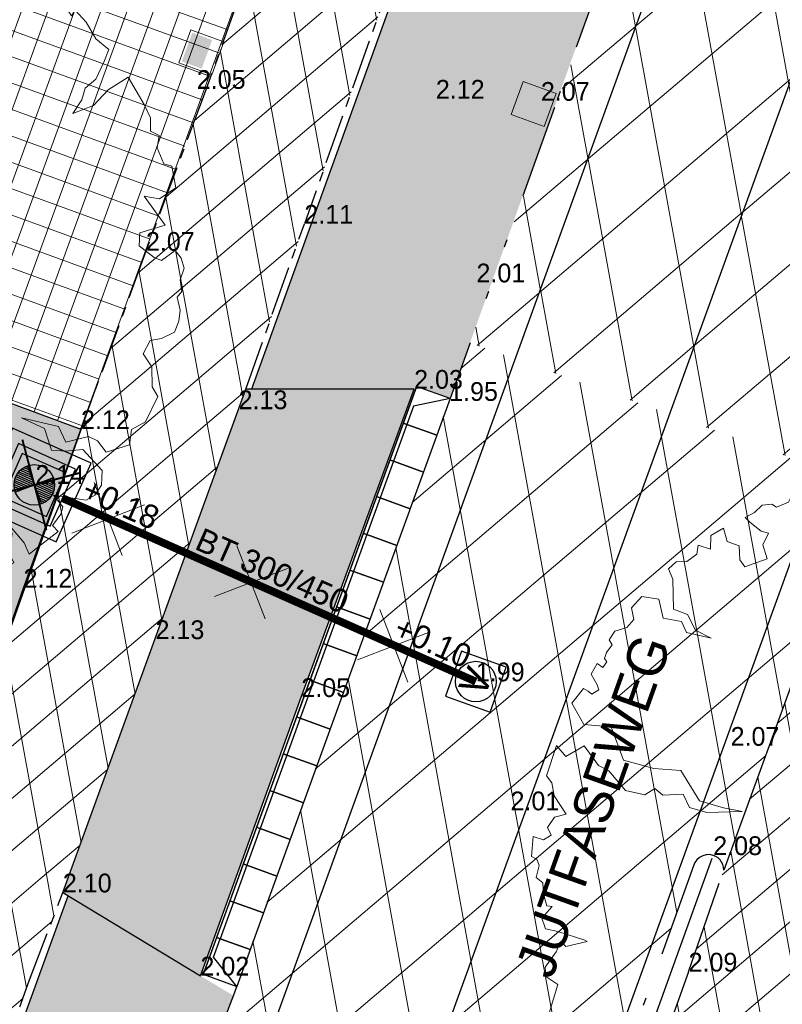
# Model space of a CAD drawing. Header units: metres. Extents: x 136326 to 137932, y 453212 to 454725.
# Tile 15 of 92: x 136444 to 136454, y 453488 to 453500. Entities that reach past the tile are written whole.
import ezdxf
from ezdxf.enums import TextEntityAlignment as Align

# ---------------------------------------------------------------- set-up
doc = ezdxf.new("R2010")
doc.units = ezdxf.units.M
for name, pattern in [('CENTERX2', [101.60000000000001, 63.5, -12.7, 12.7, -12.7]), ('DIVIDE__G5', [3.75, 1.5, -0.75, 0, -0.75, 0, -0.75]), ('PHANTOM__G5', [5.25, 1.5, -0.75, 0.75, -0.75, 0.75, -0.75])]:
    doc.linetypes.add(name, pattern=pattern)
doc.layers.add('-DR-alg-hulplijnen', color=210, linetype='Continuous', plot=False)
doc.layers.add('-DR-alg-hulplijnen hartlijn asfalt nieuwe fietsstraat', color=7, linetype='Continuous', true_color=0xad72b6, plot=False)
doc.layers.add('-DR-alg-hulplijnen kantverharding asfalt nieuwe fietsstraat', color=7, linetype='Continuous', true_color=0xff9429, plot=False)
for name, color, linetype in [('-DR-alg-txt-straatnaam', 2, 'Continuous'), ('-DR-bs-txt-hoogtemaat', 253, 'Continuous'), ('-DR-nw-rio-putblock-deksel', 1, 'Continuous'), ('-DR-nw-rio-putblock-schacht', 2, 'Continuous'), ('-DR-v-rio-inspectieput', 4, 'Continuous'), ('-DR-v-rio-inspectieput symbool', 10, 'Continuous'), ('-DR-v-rio-putafdekking', 1, 'Continuous'), ('-DR-v-rio-txt @ 0.2', 2, 'Continuous'), ('-DR-v-vh-band 10x20 gazonband', 5, 'CENTERX2'), ('-DR-v-vh-band 18-20x25', 5, 'DIVIDE__G5'), ('-DR-v-vh-band achterkant band', 1, 'Continuous'), ('-DR-v-vh-band inritband 450x150x500mm', 2, 'Continuous'), ('-DR-v-vh-band RWS', 5, 'PHANTOM__G5'), ('-DR-v-vh-kantverharding asfalt fietspad', 2, 'Continuous'), ('-DR-v-vh-kantverharding asfalt rijbaan', 4, 'Continuous'), ('-DR-v-vh-scheiding verhardingen', 1, 'Continuous')]:
    doc.layers.add(name, color=color, linetype=linetype)
for name, color, linetype, lineweight in [('-DR-bs-boom', 253, 'Continuous', 13), ('-DR-v-maaien en frezen terrein', 82, 'Continuous', 9), ('-DR-v-rio-hoofdriolering', 10, 'Continuous', 20), ('-DR-v-rio-HWA hoofdriolering Ø300 BT', 250, 'Continuous', 20), ('-DR-v-vh-arc-asfalt opbreken', 252, 'Continuous', 9), ('-DR-v-vh-arc-asfalt opbreken middengeleiders', 252, 'Continuous', 9), ('-DR-v-vh-arc-dubbelklinkers', 254, 'Continuous', 9), ('-DR-v-vh-arc-tegels', 252, 'Continuous', 9)]:
    doc.layers.add(name, color=color, linetype=linetype, lineweight=lineweight)
doc.layers.add('-DR-v-vh-arc-asfalt fietspad', color=7, linetype='Continuous', lineweight=9, true_color=0xdfbfc7)
doc.layers.add('B-ME-IE-MEUBILAIR_TROTTOIRKOLK-S', color=1, linetype='Continuous', lineweight=0, true_color=0xff0000)
doc.styles.add('Drong', font='txt', dxfattribs={"height": 1.8})
pattern_1 = [(220.3356253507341, (136419.7180158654, 453326.2367068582), (0.5825374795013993, -0.6860394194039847), []), (280.3356253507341, (136419.7180158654, 453326.2367068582), (0.8853963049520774, 0.1614725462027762), [])]
pattern_2 = [(220.3356253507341, (0, 0), (0.3301045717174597, -0.3887556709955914), []), (280.3356253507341, (0, 0), (0.5017245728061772, 0.0915011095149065), [])]

# ---------------------------------------------------------------- blocks, each defined once
blk = doc.blocks.new('*U26')
for points in [[(2.728844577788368, 7.520199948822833), (2.297651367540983, 7.676666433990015), (2.127098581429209, 7.206653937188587), (2.558291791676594, 7.050187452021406)], [(2.728844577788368, 7.520199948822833), (2.259376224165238, 7.424604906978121), (2.174099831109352, 7.189598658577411)], [(2.558291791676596, 7.050187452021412), (2.127098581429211, 7.206653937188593), (1.956545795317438, 6.736641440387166), (2.387739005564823, 6.580174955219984)], [(2.174099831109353, 7.189598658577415), (2.00354704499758, 6.719586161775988)], [(2.387739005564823, 6.580174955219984), (1.956545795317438, 6.736641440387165), (1.785993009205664, 6.266628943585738), (2.217186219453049, 6.110162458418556)], [(2.003547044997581, 6.719586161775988), (1.832994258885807, 6.249573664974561)], [(2.217186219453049, 6.110162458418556), (1.785993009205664, 6.266628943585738), (1.615440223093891, 5.796616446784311), (2.046633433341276, 5.64014996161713)], [(1.832994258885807, 6.249573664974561), (1.662441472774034, 5.779561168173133)], [(2.046633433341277, 5.640149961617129), (1.615440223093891, 5.79661644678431), (1.444887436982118, 5.326603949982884), (1.876080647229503, 5.170137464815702)], [(1.662441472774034, 5.779561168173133), (1.49188868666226, 5.309548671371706)], [(1.876080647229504, 5.170137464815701), (1.444887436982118, 5.326603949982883), (1.274334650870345, 4.856591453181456), (1.70552786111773, 4.700124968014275)], [(1.491888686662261, 5.309548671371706), (1.321335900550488, 4.839536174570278)], [(1.70552786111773, 4.700124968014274), (1.274334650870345, 4.856591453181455), (1.103781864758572, 4.386578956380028), (1.534975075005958, 4.230112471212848)], [(1.321335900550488, 4.839536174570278), (1.150783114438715, 4.369523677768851)], [(1.534975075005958, 4.230112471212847), (1.103781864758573, 4.386578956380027), (0.9332290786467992, 3.916566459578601), (1.364422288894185, 3.760099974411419)], [(1.150783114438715, 4.369523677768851), (0.9802303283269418, 3.899511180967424)], [(1.364422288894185, 3.760099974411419), (0.9332290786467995, 3.9165664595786), (0.7626762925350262, 3.446553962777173), (1.193869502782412, 3.290087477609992)], [(0.9802303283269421, 3.899511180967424), (0.8096775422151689, 3.429498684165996)], [(1.193869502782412, 3.290087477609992), (0.7626762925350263, 3.446553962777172), (0.592123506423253, 2.976541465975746), (1.023316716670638, 2.820074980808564)], [(0.809677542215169, 3.429498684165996), (0.6391247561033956, 2.959486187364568)], [(1.023316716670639, 2.820074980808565), (0.5921235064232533, 2.976541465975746), (0.42157072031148, 2.506528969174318), (0.8527639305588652, 2.350062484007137)], [(0.6391247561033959, 2.959486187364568), (0.4685719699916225, 2.489473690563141)], [(0.8527639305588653, 2.350062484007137), (0.4215707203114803, 2.506528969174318), (0.251017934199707, 2.03651647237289), (0.6822111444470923, 1.880049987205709)], [(0.4685719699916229, 2.489473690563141), (0.2980191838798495, 2.019461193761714)], [(0.6822111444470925, 1.88004998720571), (0.2510179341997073, 2.03651647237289), (0.08046514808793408, 1.566503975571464), (0.5116583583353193, 1.410037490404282)], [(0.2980191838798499, 2.019461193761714), (0.1274663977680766, 1.549448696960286)], [(0.5116583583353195, 1.410037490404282), (0.08046514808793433, 1.566503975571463), (-0.09008763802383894, 1.096491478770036), (0.3411055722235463, 0.9400249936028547)], [(0.1274663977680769, 1.549448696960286), (-0.04308638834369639, 1.079436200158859)], [(0.3411055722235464, 0.9400249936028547), (-0.09008763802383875, 1.096491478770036), (-0.260640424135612, 0.6264789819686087), (0.1705527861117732, 0.4700124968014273)], [(-0.04308638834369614, 1.079436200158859), (-0.2136391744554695, 0.6094237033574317)], [(0.1705527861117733, 0.4700124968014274), (-0.260640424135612, 0.6264789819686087), (-0.4311932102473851, 0.1564664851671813), (1.455655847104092e-16, 1.277014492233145e-17)], [(0, 1.83697019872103e-16), (-0.298915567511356, 0.3744174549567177), (-0.2136391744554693, 0.6094237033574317)]]:
    blk.add_lwpolyline(points)
blk = doc.blocks.new('trottoirkolk')
blk.add_hatch(color=256).paths.add_polyline_path([(0.02999999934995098, 0.1499999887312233), (0.02999999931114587, 0.4199999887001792), (0.419999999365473, 0.4199999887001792), (0.4199999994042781, 0.1499999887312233)])
blk.add_lwpolyline([(-6.42288000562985e-10, -1.134638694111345e-08), (-6.810931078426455e-10, 0.4499999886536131), (0.449999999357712, 0.4499999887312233), (0.4499999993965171, -1.134638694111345e-08)], close=True)
blk = doc.blocks.new('*U133')
for points in [[(3.969409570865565, 1.82269437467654), (3.547124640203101, 0.9162312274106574)], [(3.305035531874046, 1.580605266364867), (4.211498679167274, 1.158320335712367)], [(2.090276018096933, 1.137962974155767), (1.667991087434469, 0.2314998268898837)], [(1.425901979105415, 0.8958738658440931), (2.332365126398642, 0.4735889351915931)], [(0.2111424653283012, 0.4532315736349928), (-0.2111424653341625, -0.4532315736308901)], [(-0.4532315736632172, 0.2111424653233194), (0.4532315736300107, -0.2111424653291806)]]:
    blk.add_lwpolyline(points)
blk = doc.blocks.new('*U134')
at = {"style": 'Drong'}
blk.add_attdef('BOBL', text='', height=1.499999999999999, rotation=336.0799034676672, dxfattribs=at).set_placement((-12.01602119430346, 5.329810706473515), align=Align.BOTTOM_LEFT)
blk.add_attdef('MATERIAAL', text='', height=1.499999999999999, rotation=336.0799034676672, dxfattribs=at).set_placement((0, 0), align=Align.BOTTOM_CENTER)
blk.add_attdef('BOBR', text='', height=1.499999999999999, rotation=336.0799034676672, dxfattribs=at).set_placement((12.60009104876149, -5.588879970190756), align=Align.BOTTOM_RIGHT)
blk = doc.blocks.new('*U137')
at = {"layer": '-DR-nw-rio-putblock-deksel', "color": 0, "ltscale": 0.5}
for p, q in [((-0.2263941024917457, 0.1280551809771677), (-0.01293159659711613, 0.03287149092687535)), ((-0.2130247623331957, 0.1491989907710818), (-0.02545957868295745, 0.06556300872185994)), ((-0.1973714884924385, 0.1693243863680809), (-0.03798756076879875, 0.09825452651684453)), ((-0.1792603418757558, 0.1883538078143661), (-0.05051554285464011, 0.1309460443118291)), ((-0.1584077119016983, 0.2061607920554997), (-0.06304352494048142, 0.1636375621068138)), ((-0.1343590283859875, 0.222542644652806), (-0.07557150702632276, 0.1963290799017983)), ((-0.1063581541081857, 0.2371622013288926), (-0.088099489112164, 0.2290205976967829)), ((-0.09329568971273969, 0.2425799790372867), (0.09271210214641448, -0.242803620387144)), ((-0.2600808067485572, 0.007549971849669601), (-0.1307660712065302, -0.05011192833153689)), ((-0.2579824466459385, 0.0337195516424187), (-0.09807455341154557, -0.03758394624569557)), ((-0.2534301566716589, 0.05879491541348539), (-0.06538303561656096, -0.02505596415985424)), ((-0.2465962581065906, 0.08285290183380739), (-0.03269151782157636, -0.01252798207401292)), ((0.2424000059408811, 0.09289207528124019), (-0.2429835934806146, -0.0931157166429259)), ((-0.2375744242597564, 0.1059352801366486), (-0.000403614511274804, 0.0001799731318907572)), ((0, 0), (0.2371708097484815, -0.1057553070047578)), ((0.0326915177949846, 0.01252798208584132), (0.2461540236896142, -0.08265570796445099)), ((0.06538303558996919, 0.02505596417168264), (0.2529482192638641, -0.05858001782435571)), ((0.09807455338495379, 0.03758394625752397), (0.2574584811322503, -0.03348591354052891)), ((0.1307660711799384, 0.05011192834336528), (0.259510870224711, -0.007295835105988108)), ((0.163457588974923, 0.06263991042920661), (0.2588217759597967, 0.02011668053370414)), ((0.1961491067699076, 0.07516789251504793), (0.2549366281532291, 0.04895432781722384)), ((0.2288406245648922, 0.08769587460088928), (0.2470992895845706, 0.07955427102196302)), ((-0.2594439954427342, -0.01983923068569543), (-0.1634575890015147, -0.06263991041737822)), ((-0.2556213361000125, -0.04864901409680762), (-0.1961491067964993, -0.07516789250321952)), ((-0.2478639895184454, -0.07921328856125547), (-0.2288406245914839, -0.08769587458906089)), ((0.01212436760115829, -0.03251154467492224), (0.2260291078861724, -0.1278924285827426)), ((0.02465234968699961, -0.06520306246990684), (0.2126994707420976, -0.1490539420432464)), ((0.03718033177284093, -0.09789458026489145), (0.1970882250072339, -0.1691980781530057)), ((0.04970831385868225, -0.130586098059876), (0.1790230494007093, -0.1882479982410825)), ((0.06223629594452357, -0.1632776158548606), (0.1582227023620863, -0.206078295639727)), ((0.0747642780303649, -0.1959691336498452), (0.1342365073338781, -0.2224880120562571)), ((0.08729226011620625, -0.2286606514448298), (0.1063156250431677, -0.2371432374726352))]:
    blk.add_line(p, q, dxfattribs=at)
at = {"layer": '-DR-nw-rio-putblock-deksel', "color": 0}
blk.add_lwpolyline([(-0.4027882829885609, -0.1547628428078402), (0.1545602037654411, -0.4026794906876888), (0.4024768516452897, 0.1546689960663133), (-0.1548716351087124, 0.4025856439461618)], close=True, dxfattribs=at)
at = {"layer": '-DR-nw-rio-putblock-deksel', "color": 0, "ltscale": 0.5}
blk.add_circle((-0.0002917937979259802, -0.000111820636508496), 0.2599019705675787, dxfattribs=at)
at = {"layer": '-DR-nw-rio-putblock-schacht', "color": 0}
for points in [[(-0.7261558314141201, -0.2787430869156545), (0.2787430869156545, -0.72615583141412), (0.72615583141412, 0.2787430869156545), (-0.2787430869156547, 0.7261558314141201)], [(-0.528113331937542, -0.2027222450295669), (0.2027222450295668, -0.5281133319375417), (0.5281133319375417, 0.202722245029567), (-0.2027222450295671, 0.5281133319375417)]]:
    blk.add_lwpolyline(points, close=True, dxfattribs=at)
blk = doc.blocks.new('*U136')
at = {"const_width": 0.025}
for points in [[(0.3107491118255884, 0.5132591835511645), (-0.3107491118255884, -0.5132591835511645)], [(-0.5132591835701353, 0.3107491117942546), (0.5132591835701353, -0.3107491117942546)]]:
    blk.add_lwpolyline(points, dxfattribs=at)
blk = doc.blocks.new('Boom bestaand 1')
blk.add_lwpolyline([(-0.06117739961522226, 0.3922887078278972), (-0.07359350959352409, 0.4116751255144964), (-0.08696696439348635, 0.4224718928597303), (-0.09262495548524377, 0.4414945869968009), (-0.1106275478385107, 0.4615454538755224), (-0.1241971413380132, 0.4751490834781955), (-0.1453325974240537, 0.4640004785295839), (-0.1728176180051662, 0.4610569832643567), (-0.1945372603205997, 0.4533219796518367), (-0.1891622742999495, 0.4455616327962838), (-0.2017040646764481, 0.4431737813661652), (-0.2067805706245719, 0.4443676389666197), (-0.2172318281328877, 0.4470540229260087), (-0.223502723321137, 0.4395920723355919), (-0.2169333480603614, 0.4339209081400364), (-0.2270861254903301, 0.4339209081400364), (-0.2330585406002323, 0.4330255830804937), (-0.2498892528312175, 0.4257264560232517), (-0.242749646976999, 0.416712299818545), (-0.2476345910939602, 0.4092003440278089), (-0.2589076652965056, 0.4043176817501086), (-0.2543983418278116, 0.3953035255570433), (-0.2532710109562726, 0.3814065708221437), (-0.2457557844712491, 0.3746459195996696), (-0.2660470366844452, 0.3787774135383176), (-0.2728107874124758, 0.3821577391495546), (-0.2716834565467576, 0.3934255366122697), (-0.2848353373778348, 0.3874160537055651), (-0.2964840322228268, 0.3881672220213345), (-0.2987384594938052, 0.3953035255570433), (-0.3145206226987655, 0.3821577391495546), (-0.3028719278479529, 0.3735190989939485), (-0.3141447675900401, 0.3720167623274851), (-0.3231631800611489, 0.3686364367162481), (-0.3276722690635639, 0.3731435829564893), (-0.3404482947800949, 0.3607491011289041), (-0.3359389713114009, 0.3464764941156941), (-0.3526397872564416, 0.353711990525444), (-0.3702979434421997, 0.3325317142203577), (-0.3491079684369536, 0.3290017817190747), (-0.3568775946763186, 0.3155875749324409), (-0.37100416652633, 0.3198237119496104), (-0.3837182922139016, 0.3191176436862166), (-0.3801864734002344, 0.2951135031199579), (-0.3780675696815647, 0.2944074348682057), (-0.3886625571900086, 0.2873474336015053), (-0.4013764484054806, 0.2901714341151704), (-0.4056142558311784, 0.2802872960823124), (-0.3837182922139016, 0.2704032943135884), (-0.3589967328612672, 0.2591071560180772), (-0.3250928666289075, 0.2534590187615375), (-0.327212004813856, 0.2336908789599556), (-0.3180296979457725, 0.228042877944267), (-0.3010777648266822, 0.2188648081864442), (-0.2820069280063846, 0.2223948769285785), (-0.2608169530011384, 0.2153347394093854), (-0.2523411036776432, 0.2012146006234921), (-0.2699992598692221, 0.2040386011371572), (-0.2834196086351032, 0.2118046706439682), (-0.2947208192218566, 0.2047446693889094), (-0.3321562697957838, 0.1849765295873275), (-0.3413385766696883, 0.2202768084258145), (-0.350520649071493, 0.2287488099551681), (-0.3724168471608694, 0.2146288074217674), (-0.3879560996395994, 0.2358089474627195), (-0.4042018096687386, 0.2414569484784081), (-0.4225661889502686, 0.2414569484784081), (-0.4315337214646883, 0.2467254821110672), (-0.4415591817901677, 0.229188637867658), (-0.4324549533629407, 0.2223948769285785), (-0.435986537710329, 0.2110987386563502), (-0.4423434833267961, 0.2082747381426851), (-0.4530205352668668, 0.2066837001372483), (-0.4612717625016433, 0.1920817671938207), (-0.457176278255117, 0.18003446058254), (-0.4670650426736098, 0.170150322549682), (-0.472715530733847, 0.1652082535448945), (-0.4472877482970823, 0.1440281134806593), (-0.4564700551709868, 0.1355561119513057), (-0.4705966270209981, 0.1320260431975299), (-0.4840167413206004, 0.1397921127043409), (-0.4882547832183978, 0.1171998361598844), (-0.4847231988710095, 0.1157878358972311), (-0.4748346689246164, 0.1136699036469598), (-0.4769535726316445, 0.1009617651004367), (-0.4713028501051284, 0.09460769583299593), (-0.4748346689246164, 0.0748395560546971), (-0.4931990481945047, 0.06071941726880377), (-0.4854294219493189, 0.04730521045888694), (-0.4875485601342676, 0.04024520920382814), (-0.5016751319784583, 0.03036107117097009), (-0.4974370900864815, 0.00494493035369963), (-0.4896674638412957, 0.002120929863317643), (-0.4832352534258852, -0.006023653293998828), (-0.4832352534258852, -0.0211265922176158), (-0.4885680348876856, -0.02468023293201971), (-0.4921233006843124, -0.03534115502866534), (-0.4876793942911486, -0.04689045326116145), (-0.4867905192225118, -0.05932826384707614), (-0.4796799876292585, -0.05666299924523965), (-0.4645700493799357, -0.04866734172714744), (-0.459237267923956, -0.04156006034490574), (-0.449460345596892, -0.05310935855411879), (-0.4325726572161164, -0.05488624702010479), (-0.4341562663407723, -0.082442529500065), (-0.4438616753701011, -0.08442230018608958), (-0.4591129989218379, -0.0788789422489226), (-0.4694125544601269, -0.08976781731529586), (-0.4852582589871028, -0.08739209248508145), (-0.4834755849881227, -0.1044182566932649), (-0.4690165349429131, -0.1107536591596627), (-0.4787219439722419, -0.1222364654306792), (-0.4698088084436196, -0.1279778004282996), (-0.4666397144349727, -0.1420344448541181), (-0.471197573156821, -0.1534835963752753), (-0.4672833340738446, -0.1649416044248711), (-0.4544219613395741, -0.1649416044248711), (-0.4219893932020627, -0.1780763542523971), (-0.409966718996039, -0.1657799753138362), (-0.389277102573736, -0.1643826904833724), (-0.3736199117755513, -0.1512478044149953), (-0.3909544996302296, -0.175281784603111), (-0.4052137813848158, -0.175281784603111), (-0.4169567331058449, -0.1934470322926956), (-0.4393239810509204, -0.1892550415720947), (-0.4502279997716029, -0.2060228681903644), (-0.4429587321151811, -0.2225112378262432), (-0.4293484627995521, -0.2253992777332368), (-0.4239762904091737, -0.2366267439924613), (-0.4254414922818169, -0.2510271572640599), (-0.418848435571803, -0.2612782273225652), (-0.4122553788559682, -0.2603019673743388), (-0.4066391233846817, -0.2695767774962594), (-0.4012669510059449, -0.2747023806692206), (-0.3966274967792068, -0.2734819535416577), (-0.3924762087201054, -0.2805602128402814), (-0.3993135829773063, -0.2847094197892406), (-0.3905228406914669, -0.2961809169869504), (-0.3763599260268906, -0.2947164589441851), (-0.3702552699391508, -0.2952046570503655), (-0.3690343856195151, -0.3047234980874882), (-0.3739181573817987, -0.307164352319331), (-0.3790460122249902, -0.3110695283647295), (-0.3685879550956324, -0.3301182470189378), (-0.3402060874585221, -0.3273904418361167), (-0.3249566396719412, -0.2991245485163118), (-0.2839884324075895, -0.301203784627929), (-0.2610645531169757, -0.2728350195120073), (-0.2463278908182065, -0.2450116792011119), (-0.2053925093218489, -0.2390105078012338), (-0.1868351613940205, -0.2166427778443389), (-0.1742816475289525, -0.1980938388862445), (-0.189564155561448, -0.2362827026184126), (-0.2026635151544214, -0.2526493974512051), (-0.2201291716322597, -0.2531949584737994), (-0.2283163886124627, -0.2755626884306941), (-0.2392323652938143, -0.2810182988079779), (-0.2370492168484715, -0.2946571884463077), (-0.2506941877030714, -0.313205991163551), (-0.2790760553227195, -0.3219349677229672), (-0.2898422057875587, -0.3303738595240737), (-0.3172829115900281, -0.3367933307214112), (-0.3145534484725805, -0.3612149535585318), (-0.3303818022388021, -0.3661248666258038), (-0.3025457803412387, -0.3906749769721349), (-0.2927212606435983, -0.3884927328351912), (-0.2779845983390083, -0.3917659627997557), (-0.2528775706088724, -0.3874016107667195), (-0.2548309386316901, -0.4015582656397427), (-0.2470641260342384, -0.4137096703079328), (-0.2372707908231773, -0.4130346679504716), (-0.235920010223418, -0.4234984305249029), (-0.2440246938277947, -0.4329495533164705), (-0.2234253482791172, -0.4440884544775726), (-0.2183598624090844, -0.4397003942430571), (-0.2102551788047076, -0.4400378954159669), (-0.1991112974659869, -0.448814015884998), (-0.1899934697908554, -0.4440884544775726), (-0.1778364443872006, -0.4484763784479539), (-0.1639910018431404, -0.4505016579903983), (-0.1606139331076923, -0.4451010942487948), (-0.1548731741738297, -0.4572524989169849), (-0.1555486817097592, -0.4613030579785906), (-0.1400145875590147, -0.4626531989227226), (-0.1312346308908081, -0.4505016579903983), (-0.1096221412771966, -0.4258612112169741), (-0.1072582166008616, -0.4238359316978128), (-0.1116481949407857, -0.448814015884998), (-0.1194152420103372, -0.4525269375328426), (-0.1102974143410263, -0.4619780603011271), (-0.09917651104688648, -0.4806846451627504), (-0.0889794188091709, -0.4840821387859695), (-0.07470325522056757, -0.4752485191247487), (-0.04819058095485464, -0.4976722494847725), (-0.02779592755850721, -0.489518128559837), (-0.01080061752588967, -0.4915566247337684), (0.01571205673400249, -0.4976722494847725), (0.02862852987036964, -0.4827231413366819), (0.05582116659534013, -0.4820436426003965), (0.071993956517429, -0.4570290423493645), (0.06901628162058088, -0.4348673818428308), (0.07565379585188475, -0.4119102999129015), (0.07964846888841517, -0.3923569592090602), (0.09273351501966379, -0.4155685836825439), (0.1039107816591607, -0.4277820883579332), (0.107454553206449, -0.4465849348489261), (0.1024933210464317, -0.4680038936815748), (0.1298861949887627, -0.4784885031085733), (0.1932751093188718, -0.4575098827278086), (0.2000920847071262, -0.4399570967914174), (0.2363148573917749, -0.4392229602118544), (0.2586511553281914, -0.4253239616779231), (0.2652219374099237, -0.3991058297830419), (0.2784183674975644, -0.4080994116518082), (0.2832172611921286, -0.3913114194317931), (0.3018123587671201, -0.3913114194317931), (0.326405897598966, -0.3733243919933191), (0.2952141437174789, -0.333752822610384), (0.3048114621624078, -0.3265580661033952), (0.3174374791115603, -0.3112487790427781), (0.3330041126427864, -0.3181641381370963), (0.326405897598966, -0.3349519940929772), (0.3551905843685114, -0.3435858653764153), (0.3780989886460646, -0.3188560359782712), (0.379279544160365, -0.2960093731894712), (0.401676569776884, -0.2960093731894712), (0.4096398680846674, -0.282577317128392), (0.4001834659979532, -0.2572057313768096), (0.4185987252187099, -0.2621805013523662), (0.4260642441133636, -0.2522309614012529), (0.4345253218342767, -0.2442711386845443), (0.4230780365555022, -0.2298441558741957), (0.436516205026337, -0.2193970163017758), (0.4544336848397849, -0.2139247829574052), (0.4479634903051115, -0.1885531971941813), (0.4609038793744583, -0.1840758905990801), (0.4584154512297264, -0.1786035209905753), (0.4161100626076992, -0.1731311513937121), (0.4136216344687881, -0.1477595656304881), (0.370818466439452, -0.158206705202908), (0.3489192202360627, -0.1512419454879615), (0.331499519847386, -0.1288552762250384), (0.2901896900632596, -0.1278603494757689), (0.3473717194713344, -0.1208556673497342), (0.359271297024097, -0.1377579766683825), (0.3736761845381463, -0.1383840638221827), (0.385575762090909, -0.1283677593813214), (0.411880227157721, -0.1402620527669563), (0.4319217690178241, -0.108961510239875), (0.4632366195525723, -0.1221077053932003), (0.4795203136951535, -0.1133435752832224), (0.4857834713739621, -0.09769330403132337), (0.4807698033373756, -0.07176879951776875), (0.4942572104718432, -0.05941110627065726), (0.493133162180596, -0.04817669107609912), (0.486239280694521, -0.02690144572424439), (0.4917654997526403, -0.01309223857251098), (0.4961864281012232, -0.001492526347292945), (0.4851339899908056, 0.007345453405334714), (0.4884496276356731, 0.0283353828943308), (0.4939758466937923, 0.03827811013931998), (0.4917654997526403, 0.06147753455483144), (0.47629189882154, 0.06092516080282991), (0.4530819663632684, 0.07583911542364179), (0.4365033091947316, 0.07583911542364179), (0.4718709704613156, 0.0863340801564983), (0.4890022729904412, 0.0863340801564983), (0.486239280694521, 0.09793392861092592), (0.4760560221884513, 0.1367859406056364), (0.4651348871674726, 0.1328873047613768), (0.4549940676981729, 0.1500411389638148), (0.4464131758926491, 0.157058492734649), (0.4261315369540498, 0.1516005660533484), (0.4510936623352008, 0.1913660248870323), (0.4495335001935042, 0.2054008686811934), (0.4401727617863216, 0.2194358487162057), (0.4214510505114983, 0.2287924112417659), (0.3832275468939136, 0.2155372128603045), (0.3754267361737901, 0.1921458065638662), (0.3660659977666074, 0.174212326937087), (0.3340829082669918, 0.1773311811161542), (0.3067805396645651, 0.1531599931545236), (0.3395434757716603, 0.1968240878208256), (0.3637257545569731, 0.1976037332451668), (0.3691863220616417, 0.2303518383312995), (0.3801072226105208, 0.2397084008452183), (0.399609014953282, 0.2443866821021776), (0.4034444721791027, 0.2789633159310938), (0.3841832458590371, 0.2902883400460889), (0.3824474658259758, 0.3130016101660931), (0.3562703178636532, 0.3433174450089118), (0.3405645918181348, 0.3413551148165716), (0.3140610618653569, 0.3521479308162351), (0.2924656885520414, 0.3482232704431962), (0.2787229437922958, 0.3649030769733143), (0.2826493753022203, 0.3806015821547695), (0.2816678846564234, 0.4012060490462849), (0.2696121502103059, 0.4131463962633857), (0.2559704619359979, 0.4211935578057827), (0.2376325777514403, 0.4247699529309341), (0.2327126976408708, 0.4339348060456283), (0.2168346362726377, 0.4384054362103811), (0.2036403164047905, 0.4500289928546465), (0.1886569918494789, 0.4518171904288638), (0.1756539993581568, 0.4483018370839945), (0.1805619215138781, 0.4247540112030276), (0.1727090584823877, 0.4169046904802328), (0.1491504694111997, 0.4041495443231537), (0.1324630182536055, 0.4119988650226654), (0.1367428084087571, 0.4496134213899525), (0.08730905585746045, 0.4384901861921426), (0.09908835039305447, 0.4571323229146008), (0.09418019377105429, 0.4846048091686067), (0.06375046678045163, 0.4914729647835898), (0.05589760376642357, 0.4826424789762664), (0.03135728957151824, 0.4826424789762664), (0.01663305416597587, 0.4924541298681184), (0.005835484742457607, 0.4836236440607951), (-0.01138269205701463, 0.4909806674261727), (-0.0324473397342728, 0.4904917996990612), (-0.07724476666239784, 0.4849998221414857), (-0.07173439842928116, 0.451695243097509), (-0.05985273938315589, 0.4236270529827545), (-0.06117739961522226, 0.3922887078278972)])
blk.add_circle((0, 0), 0.02512965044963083)
blk = doc.blocks.new('*U146')
at = {"color": 0}
blk.add_lwpolyline([(-0.2761762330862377, -0.3315367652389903), (0.3313068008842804, -0.2761800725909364), (0.2759501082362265, 0.3313029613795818), (-0.3315329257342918, 0.2759462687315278)], close=True, dxfattribs=at)
at = {"color": 0, "ltscale": 0.5}
blk.add_circle((-0.0002002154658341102, -0.0002399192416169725), 0.2599019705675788, dxfattribs=at)
at = {"style": 'Drong'}
blk.add_text('V', height=0.36, dxfattribs=at).set_placement((0, 0), align=Align.MIDDLE_CENTER)

msp = doc.modelspace()

# ---------------------------------------------------------------- hatches: boundary and pattern name
at = {"layer": '-DR-v-maaien en frezen terrein'}
h = msp.add_hatch(dxfattribs=at)
h.set_pattern_fill('ANSI33', color=256, scale=0.2)
h.set_pattern_definition([(45, (0, 0), (-0.8980256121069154, 0.8980256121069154), []), (45, (0.8980260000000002, 0), (-0.8980256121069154, 0.8980256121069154), [0.635, -0.3175])])
edge = h.paths.add_edge_path()
edge.add_line((136418.0422629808, 453387.0282716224), (136418.9871024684, 453386.7016044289))
edge.add_arc((149703.6277621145, 448622.03269022), 14113.24722797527, 160.0572265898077, 160.2691215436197, ccw=False)
edge.add_line((136436.698916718, 453435.7990253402), (136452.7848470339, 453479.9861249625))
edge.add_line((136452.7848470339, 453479.9861249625), (136455.8470375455, 453478.889952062))
edge.add_line((136455.8470375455, 453478.889952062), (136456.392, 453480.399))
edge.add_line((136456.392, 453480.399), (136459.2439190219, 453487.1556755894))
edge.add_line((136459.2439190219, 453487.1556755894), (136455.7722093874, 453488.4118970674))
edge.add_line((136455.7722093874, 453488.4118970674), (136486.7030920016, 453573.6087743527))
edge.add_line((136486.7030920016, 453573.6087743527), (136485.7630611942, 453573.9498639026))
edge.add_line((136485.7630611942, 453573.9498639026), (136435.7588951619, 453436.1401403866))
edge.add_arc((149594.4053183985, 448661.5340841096), 13998.1012528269, 160.0567307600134, 160.2704310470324)
h.paths.add_polyline_path([(136419.0228416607, 453381.9234021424), (136417.813, 453378.5650000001), (136416.887, 453378.904), (136416.865, 453378.8819999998), (136415.3214323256, 453379.4347266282), (136415.2888679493, 453379.3437739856), (136417.827, 453378.5290000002)])
h.paths.add_polyline_path([(136419.5689999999, 453386.451), (136420.5020000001, 453386.1220000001), (136419.5729409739, 453386.4774608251)])
at = {"layer": '-DR-v-vh-arc-asfalt fietspad', "transparency": 33554687}
h = msp.add_hatch(dxfattribs=at)
h.set_pattern_fill('AVH-ASFALT', color=256, scale=0.51, angle=89.99999999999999, pattern_type=2)
h.set_pattern_definition(pattern_2)
h.paths.add_polyline_path([(136479.7550863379, 453590.8339996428), (136477.703, 453585.2500000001), (136474.85, 453577.371), (136472.34, 453570.497), (136469.581, 453562.7820000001), (136466.863, 453555.3530000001), (136464.767, 453549.6720000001), (136464.542, 453549.025), (136463.771, 453546.8760000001), (136463.612, 453546.4670000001), (136463.047, 453544.917), (136461.025, 453539.3320000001), (136458.029, 453531.019), (136455.282, 453523.535), (136452.455, 453515.6080000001), (136449.709, 453508.1070000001), (136446.535, 453499.241), (136445.785, 453497.2230000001), (136445.1411391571, 453495.458), (136447.0634924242, 453495.458), (136447.813, 453497.5730000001), (136449.324, 453501.822), (136454.142, 453515.153), (136457.01, 453523.106), (136459.738, 453530.626), (136464.043, 453542.4800000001), (136464.46, 453543.682), (136465.473, 453546.411), (136466.438, 453549.0420000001), (136467.105, 453550.9050000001), (136471.296, 453562.441), (136473.688, 453569.031), (136476.464, 453576.6840000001), (136479.402, 453584.7830000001), (136481.3932672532, 453590.2295942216)])
h = msp.add_hatch(dxfattribs=at)
h.set_pattern_fill('AVH-ASFALT', color=256, scale=0.51, angle=89.99999999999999, pattern_type=2)
h.set_pattern_definition(pattern_2)
h.paths.add_polyline_path([(136455.7994594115, 453491.3251441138), (136462.906, 453510.954), (136464.5545461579, 453515.6152876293), (136462.9401068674, 453516.1922083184), (136461.0681919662, 453511.0280196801), (136454.1148669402, 453491.8601049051), (136453.1820000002, 453489.3040000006), (136452.7309666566, 453488.0020120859), (136449.1477763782, 453478.1010810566), (136444.0599525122, 453464.0190172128), (136440.4808199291, 453454.2090652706), (136437.0579666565, 453444.7780120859), (136433.6563151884, 453435.3685232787), (136430.2429595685, 453425.946014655), (136426.8342764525, 453416.5012622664), (136425.6462447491, 453413.2050091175), (136425.3529999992, 453412.4319999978), (136424.76, 453410.922), (136424.207, 453409.409), (136424.2254358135, 453409.3299837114), (136424.1023679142, 453408.9780449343), (136423.938, 453408.508), (136425.5235806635, 453407.9415845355), (136428.423, 453416.058), (136431.886, 453425.619), (136435.185, 453434.684), (136438.602, 453444.242), (136441.988, 453453.554), (136445.575, 453463.414), (136450.809, 453477.707), (136454.63, 453488.095)])
h = msp.add_hatch(dxfattribs=at)
h.set_pattern_fill('AVH-ASFALT', color=256, scale=0.51, angle=89.99999999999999, pattern_type=2)
h.set_pattern_definition(pattern_2)
h.paths.add_polyline_path([(136447.0634924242, 453495.458), (136445.1411391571, 453495.458), (136443.182, 453489.955), (136443.1792399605, 453489.947138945), (136444.722, 453489.015)])
h = msp.add_hatch(dxfattribs=at)
h.set_pattern_fill('AVH-ASFALT', color=256, scale=0.51, angle=89.99999999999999, pattern_type=2)
h.set_pattern_definition(pattern_2)
h.paths.add_polyline_path([(136443.1792399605, 453489.9471389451), (136442.418, 453487.779), (136439.188, 453478.941), (136436.46, 453471.4120000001), (136433.035, 453461.9730000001), (136431.221, 453456.941), (136426.971, 453445.2870000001), (136424.802, 453439.2680000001), (136421.72, 453430.7990000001), (136419.543, 453424.7860000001), (136417.749788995, 453419.8975970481), (136417.517, 453419.2630000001), (136416.982, 453417.6770000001), (136416.76, 453417.0680000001), (136416.552, 453416.426), (136416.384, 453415.791), (136416.236, 453415.153), (136416.089, 453414.4920000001), (136415.1489999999, 453410.0039999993), (136415.0302878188, 453409.4100412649), (136416.7779356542, 453409.0607458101), (136417.354, 453411.8790000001), (136417.837, 453414.1780000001), (136418.02, 453415.0460000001), (136418.234, 453415.8990000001), (136418.503, 453416.7550000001), (136419.39, 453419.1690000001), (136419.4296387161, 453419.2813784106), (136420.063, 453421.077), (136421.205, 453424.2540000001), (136425.01, 453434.743), (136426.469, 453438.7720000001), (136429.277, 453446.4920000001), (136432.848, 453456.312), (136436.694, 453466.943), (136438.024, 453470.599), (136442.083, 453481.827), (136444.295, 453487.9), (136444.722, 453489.0150000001)])
at = {"layer": '-DR-v-vh-arc-asfalt opbreken'}
h = msp.add_hatch(dxfattribs=at)
h.set_pattern_fill('AVH-ASFALT_LAAG1-D', color=256, scale=30, angle=90.00000000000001, pattern_type=2)
h.set_pattern_definition(pattern_1)
h.paths.add_polyline_path([(136452.4888135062, 453495.1361724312), (136454.6102049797, 453494.3780921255), (136460.698, 453511.176), (136467.716, 453530.5430000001), (136471.913, 453542.036), (136472.272, 453541.898), (136473.469, 453545.191), (136473.103, 453545.329), (136479.132, 453561.964), (136479.0950775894, 453562.048015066), (136477.0350129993, 453562.7955081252), (136464.9982829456, 453529.4886391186), (136463.0307693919, 453530.2229818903), (136458.3163534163, 453517.2302172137), (136460.2969692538, 453516.5319838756)])
h.paths.add_polyline_path([(136449.9354672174, 453496.0486120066), (136450.5077697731, 453495.8440994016), (136475.1414722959, 453563.7337174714), (136474.991, 453563.788), (136474.543, 453563.953)])
h = msp.add_hatch(dxfattribs=at)
h.set_pattern_fill('AVH-ASFALT_LAAG1-D', color=256, scale=30, angle=90.00000000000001, pattern_type=2)
h.set_pattern_definition(pattern_1)
h.paths.add_polyline_path([(136450.51124133, 453495.842858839), (136452.4853211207, 453495.1374204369), (136460.2538409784, 453516.5471880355), (136458.3163534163, 453517.2302172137)])
h = msp.add_hatch(dxfattribs=at)
h.set_pattern_fill('AVH-ASFALT_LAAG1-D', color=256, scale=30, angle=90.00000000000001, pattern_type=2)
h.set_pattern_definition([(220.3356253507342, (62.10593163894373, 172.5653117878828), (0.5825374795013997, -0.6860394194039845), []), (280.3356253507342, (62.10593163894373, 172.5653117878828), (0.8853963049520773, 0.1614725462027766), [])])
edge = h.paths.add_edge_path()
edge.add_line((136453.9462738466, 453492.4647020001), (136454.6125674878, 453494.3772478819))
edge.add_line((136454.6125674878, 453494.3772478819), (136449.9336810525, 453496.0492502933))
edge.add_line((136449.9336810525, 453496.0492502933), (136444.9251638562, 453482.2600324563))
edge.add_line((136444.9251638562, 453482.2600324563), (136449.6225288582, 453480.5881380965))
edge.add_line((136449.6225288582, 453480.5881380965), (136452.795, 453489.357))
edge.add_arc((136452.9847546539, 453489.3031519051), 0.1972471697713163, 0.24635319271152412, 164.1572528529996, ccw=False)
edge.add_line((136453.1820000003, 453489.3040000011), (136454.313, 453492.403))
edge.add_arc((136454.1403212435, 453492.4973533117), 0.1967752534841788, 189.5513805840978, 331.34738881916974, ccw=False)
at = {"layer": '-DR-v-vh-arc-asfalt opbreken middengeleiders'}
h = msp.add_hatch(color=256, dxfattribs=at)
h.dxf.hatch_style = 1
h.paths.add_polyline_path([(136464.5453360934, 453543.6130593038), (136459.8390937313, 453530.6103275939), (136457.0823484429, 453522.9898740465), (136454.2508609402, 453515.1510502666), (136447.1357065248, 453495.458), (136449.2342746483, 453495.458), (136449.2467310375, 453495.4923275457), (136449.6778030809, 453495.3359050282), (136451.0140000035, 453499.0610000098), (136451.697, 453500.96), (136451.7125881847, 453501.0542161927), (136451.7102923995, 453501.1496856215), (136451.6901935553, 453501.2430436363), (136451.653, 453501.331), (136451.5989539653, 453501.4117662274), (136451.5305349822, 453501.4807807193), (136451.4502401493, 453501.5355246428), (136451.361, 453501.574), (136450.246, 453501.96), (136450.191449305, 453501.981490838), (136450.1426854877, 453502.014044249), (136450.1019195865, 453502.0561842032), (136450.071, 453502.106), (136450.0505075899, 453502.1647570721), (136450.0437324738, 453502.2266152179), (136450.0510206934, 453502.2884150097), (136450.072, 453502.347), (136454.674, 453515.111), (136457.442, 453522.712), (136460.27, 453530.545), (136464.455, 453542.116), (136466.334, 453541.436), (136466.5966358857, 453542.1477530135), (136466.1653549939, 453542.303977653), (136466.165442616, 453542.3042195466)])
h = msp.add_hatch(color=256, dxfattribs=at)
h.dxf.hatch_style = 1
h.paths.add_polyline_path([(136422.315, 453419.924), (136422.3484165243, 453420.0222383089), (136422.3590504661, 453420.1254582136), (136422.3463647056, 453420.2284460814), (136422.311, 453420.326), (136422.2601657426, 453420.4064342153), (136422.1939228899, 453420.4747399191), (136422.115084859, 453420.5280160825), (136422.027, 453420.564), (136420.8676709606, 453420.9889831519), (136420.7838128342, 453421.0467978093), (136420.7198239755, 453421.1501190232), (136420.702659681, 453421.2704688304), (136420.727, 453421.358), (136421.739, 453424.197), (136425.513, 453434.539), (136426.988, 453438.604), (136429.849, 453446.492), (136433.36, 453456.188), (136437.132, 453466.6), (136438.518, 453470.457), (136442.546, 453481.533), (136444.652421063, 453487.2773270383), (136444.7103950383, 453487.3576486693), (136444.8110793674, 453487.417765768), (136444.9357460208, 453487.4298540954), (136445.024, 453487.397), (136446.171, 453487.02), (136446.274349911, 453487.0005348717), (136446.3794596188, 453487.0040054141), (136446.481300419, 453487.0302455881), (136446.575, 453487.078), (136446.6651453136, 453487.154584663), (136446.7338650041, 453487.2508602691), (136446.777, 453487.3609999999), (136446.9048692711, 453487.6961056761), (136444.7879839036, 453488.9751323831), (136419.507, 453419.253), (136421.5571405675, 453419.1711560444), (136421.6150715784, 453419.3315151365), (136422.0461940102, 453419.1757686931)])
at = {"layer": '-DR-v-vh-arc-dubbelklinkers'}
h = msp.add_hatch(color=256, dxfattribs=at)
h.dxf.hatch_style = 1
h.paths.add_polyline_path([(136444.954, 453494.945), (136443.245, 453495.576), (136442.492, 453495.872), (136441.647, 453493.502), (136440.774, 453491.015), (136440.829, 453490.994), (136440.771, 453490.827), (136441.746, 453490.473), (136443.08, 453489.987), (136443.182, 453489.955), (136444.219, 453492.917)])
h = msp.add_hatch(color=256, dxfattribs=at)
h.dxf.hatch_style = 1
h.paths.add_polyline_path([(136447.774, 453491.514), (136449.218, 453495.458), (136447.0634924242, 453495.458), (136444.722, 453489.015), (136446.483, 453487.951)])
at = {"layer": '-DR-v-vh-arc-tegels'}
h = msp.add_hatch(dxfattribs=at)
h.set_pattern_fill('ANSI37', color=256, scale=0.1, angle=295.01)
h.set_pattern_definition([(340.01, (0, 0), (0.1085393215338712, 0.2983713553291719), []), (70.01000000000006, (0, 0), (-0.2983713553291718, 0.1085393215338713), [])])
h.paths.add_polyline_path([(136458.029, 453531.019), (136461.025, 453539.332), (136463.047, 453544.917), (136462.966, 453544.942), (136460.376, 453545.8479999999), (136457.3233124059, 453546.9460305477), (136456.806310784, 453545.5195626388), (136459.866, 453544.421), (136444.088, 453500.378), (136437.6191169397, 453502.6927809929), (136436.6388572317, 453499.9533488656), (136439.903, 453498.792), (136440.7953304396, 453496.9463020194), (136441.342, 453498.468), (136443.121, 453497.84), (136442.463, 453496.061), (136442.391, 453495.8970000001), (136442.4919999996, 453495.8720000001), (136443.245, 453495.576), (136444.9579812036, 453494.943530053), (136445.1411391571, 453495.458), (136445.785, 453497.223), (136446.535, 453499.241), (136449.709, 453508.107), (136452.455, 453515.608), (136455.282, 453523.535)])

# ---------------------------------------------------------------- linework, layer by layer
at = {"layer": '-DR-alg-hulplijnen', "flags": 128}
msp.add_lwpolyline([(136446.5220479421, 453487.9706175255), (136449.2508925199, 453495.4908174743)], dxfattribs=at)
at = {"layer": '-DR-alg-hulplijnen hartlijn asfalt nieuwe fietsstraat'}
msp.add_lwpolyline([(136781.313607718, 454424.9634212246), (136757.2721993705, 454348.827335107, -0.01038880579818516), (136697.2450623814, 454171.6367800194), (136619.1446328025, 453955.9496516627), (136588.2789653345, 453870.7090554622), (136579.7128750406, 453847.0523940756, 0.00410187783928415), (136571.5374495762, 453823.882603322, -0.004267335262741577), (136562.995863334, 453799.7005893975), (136431.622758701, 453437.6409319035, 0.002151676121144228), (136391.0043074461, 453324.1774415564), (136379.0881491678, 453290.43396077), (136365.7354395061, 453256.1789666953), (136360.7932447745, 453242.1839484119)], format="xyb", dxfattribs=at)
at = {"layer": '-DR-alg-hulplijnen kantverharding asfalt nieuwe fietsstraat'}
for points in [[(136569.551446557, 453824.5650928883, -0.004267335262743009), (136561.0217986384, 453800.4168774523), (136429.6486940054, 453438.3572199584, 0.002151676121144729), (136389.0241510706, 453324.8767131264), (136377.1192577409, 453291.1651317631), (136363.7665480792, 453256.9101376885), (136358.813088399, 453242.8832199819)], [(136573.5234525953, 453823.2001137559, -0.004267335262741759), (136564.9699280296, 453798.9843013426), (136433.5968233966, 453436.9246438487, 0.002151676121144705), (136392.9844638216, 453323.4781699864), (136381.0570405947, 453289.7027897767), (136367.704330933, 453255.4477957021), (136362.77340115, 453241.4846768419)]]:
    msp.add_lwpolyline(points, format="xyb", dxfattribs=at)
at = {"layer": '-DR-v-rio-HWA hoofdriolering Ø300 BT', "const_width": 0.09999999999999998, "elevation": 2.237}
msp.add_lwpolyline([(136444.719140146, 453494.0609106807), (136450.008, 453491.715)], dxfattribs=at)
at = {"layer": '-DR-v-vh-band 10x20 gazonband', "ltscale": 0.01}
for points in [[(136466.438, 453549.042), (136465.473, 453546.411), (136464.46, 453543.682), (136464.043, 453542.48), (136459.738, 453530.626), (136457.01, 453523.106), (136454.142, 453515.153), (136449.324, 453501.822), (136447.813, 453497.573)], [(136463.047, 453544.917), (136461.025, 453539.332), (136458.029, 453531.019), (136455.282, 453523.535), (136452.455, 453515.608), (136449.709, 453508.107), (136446.535, 453499.241), (136445.785, 453497.223), (136445.1411391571, 453495.458)], [(136447.0634924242, 453495.458), (136447.813, 453497.573)], [(136419.4292964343, 453419.2804080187), (136420.063, 453421.077), (136421.205, 453424.254), (136425.01, 453434.743), (136426.469, 453438.772), (136429.277, 453446.492), (136432.848, 453456.312), (136436.694, 453466.943), (136438.024, 453470.599), (136442.083, 453481.827), (136444.295, 453487.9), (136444.7220000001, 453489.0150000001)]]:
    msp.add_lwpolyline(points, dxfattribs=at)
at = {"layer": '-DR-v-vh-band 18-20x25', "ltscale": 0.8}
for points in [[(136457.442, 453522.712), (136454.674, 453515.111), (136450.072, 453502.347), (136450.0510206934, 453502.2884150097), (136450.0437324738, 453502.2266152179), (136450.0505075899, 453502.1647570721), (136450.071, 453502.106), (136450.1019195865, 453502.0561842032), (136450.1426854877, 453502.014044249), (136450.191449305, 453501.981490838), (136450.246, 453501.96), (136451.361, 453501.574), (136451.4502401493, 453501.5355246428), (136451.5305349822, 453501.4807807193), (136451.5989539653, 453501.4117662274), (136451.653, 453501.331), (136451.6901935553, 453501.2430436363), (136451.7102923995, 453501.1496856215), (136451.7125881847, 453501.0542161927), (136451.697, 453500.96), (136451.0140000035, 453499.0610000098), (136449.6778029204, 453495.3359045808)], [(136452.7309666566, 453488.0020120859), (136453.182, 453489.304), (136453.1789375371, 453489.3392626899), (136453.1696156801, 453489.3734085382), (136453.1543352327, 453489.405335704), (136453.1335892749, 453489.4340139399), (136453.1080472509, 453489.4585178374), (136453.0785333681, 453489.4780566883), (136453.046, 453489.492), (136453.0014890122, 453489.5009984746), (136452.9561000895, 453489.4995679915), (136452.9122440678, 453489.487784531), (136452.8722503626, 453489.4662739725), (136452.8382432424, 453489.4361788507), (136452.8120289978, 453489.39909767), (136452.795, 453489.357), (136448.785, 453478.273), (136443.681, 453464.168), (136440.106, 453454.346), (136436.679, 453444.909), (136433.265, 453435.481), (136429.867, 453426.076), (136426.458, 453416.646), (136424.99, 453412.553)], [(136446.777, 453487.3609999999), (136446.922, 453487.741), (136446.9490796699, 453487.8156611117)]]:
    msp.add_lwpolyline(points, dxfattribs=at)
at = {"layer": '-DR-v-vh-band achterkant band'}
for points in [[(136464.5453360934, 453543.6130593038), (136459.8390937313, 453530.6103275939), (136457.0823484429, 453522.9898740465), (136454.2508609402, 453515.1510502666), (136447.1357065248, 453495.458)], [(136453.027, 453489.45), (136448.972, 453478.192), (136443.866, 453464.085), (136440.297, 453454.278), (136436.876, 453444.847), (136433.467, 453435.434), (136430.063, 453426.017), (136426.656, 453416.584), (136425.193, 453412.497)], [(136420.3918437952, 453421.7135164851), (136421.303, 453424.26), (136425.096, 453434.699), (136426.562, 453438.711), (136429.375, 453446.479), (136432.944, 453456.274), (136436.737, 453466.768), (136438.106, 453470.542), (136442.185, 453481.811), (136444.7879839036, 453488.9751323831)]]:
    msp.add_lwpolyline(points, dxfattribs=at)
at = {"layer": '-DR-v-vh-band RWS', "ltscale": 0.5}
msp.add_lwpolyline([(136452.7309666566, 453488.0020120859), (136449.1477763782, 453478.1010810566), (136444.0599525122, 453464.0190172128), (136440.4808199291, 453454.2090652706), (136437.0579666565, 453444.7780120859), (136433.6563151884, 453435.3685232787), (136430.2429595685, 453425.946014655), (136426.8342764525, 453416.5012622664), (136425.6469666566, 453413.2070120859)], dxfattribs=at)
at = {"layer": '-DR-v-vh-kantverharding asfalt fietspad'}
msp.add_lwpolyline([(136454.313, 453492.4029999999), (136453.1820000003, 453489.304000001)], dxfattribs=at)
at = {"layer": '-DR-v-vh-kantverharding asfalt rijbaan'}
msp.add_lwpolyline([(136449.6779290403, 453495.3358593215), (136448.297, 453491.532), (136446.9490796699, 453487.8156611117)], dxfattribs=at)
at = {"layer": '-DR-v-vh-scheiding verhardingen'}
msp.add_lwpolyline([(136440.774, 453491.015), (136441.647, 453493.502), (136442.492, 453495.872), (136443.245, 453495.576), (136444.954, 453494.945), (136444.219, 453492.917), (136443.182, 453489.955), (136443.08, 453489.987), (136441.746, 453490.473), (136440.771, 453490.827), (136440.829, 453490.994)], close=True, dxfattribs=at)
for points in [[(136444.722, 453489.015), (136446.483, 453487.951), (136447.774, 453491.514), (136449.218, 453495.458)], [(136449.218, 453495.458), (136447.0634924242, 453495.458)]]:
    msp.add_lwpolyline(points, dxfattribs=at)
at = {"flags": 128}
for points in [[(136443.182, 453489.955), (136445.1411391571, 453495.458)], [(136444.7220000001, 453489.0150000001), (136447.0634924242, 453495.458)]]:
    msp.add_lwpolyline(points, dxfattribs=at)

# ---------------------------------------------------------------- block references
at = {"layer": '-DR-bs-boom', "rotation": 293.3958673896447}
for p, xscale, yscale in [((136441.8290000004, 453497.0779999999), 9, 9), ((136456.1800000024, 453489.1600000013), 11, 11)]:
    msp.add_blockref('Boom bestaand 1', p, dxfattribs=dict(at, xscale=xscale, yscale=yscale))
at = {"layer": '-DR-v-rio-hoofdriolering', "rotation": 316.0589148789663}
msp.add_blockref('*U133', (136445.3018086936, 453493.7947557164), dxfattribs=at)
at = {"layer": '-DR-v-rio-inspectieput'}
msp.add_blockref('*U137', (136444.3570029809, 453494.2310023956, 2.13799999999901), dxfattribs=at)
at = {"layer": '-DR-v-rio-inspectieput symbool', "rotation": 316.0589148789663}
msp.add_blockref('*U136', (136444.3574926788, 453494.2310019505, 2.13799999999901), dxfattribs=at)
at = {"layer": '-DR-v-rio-putafdekking', "rotation": 65.17122220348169}
msp.add_blockref('*U146', (136450.0082974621, 453491.7150740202, 1.987), dxfattribs=at)
at = {"layer": '-DR-v-rio-txt @ 0.2', "xscale": 0.2, "yscale": 0.2, "zscale": 0.2}
msp.add_blockref('*U134', (136447.3051577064, 453492.913864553, 2.237), dxfattribs=at).add_auto_attribs({'BOBL': '+0.18', 'BOBR': '+0.10', 'MATERIAAL': 'BT 300/450'})
at = {"layer": '-DR-v-vh-band inritband 450x150x500mm'}
msp.add_blockref('*U26', (136446.9490796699, 453487.8156611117), dxfattribs=at)
at = {"layer": 'B-ME-IE-MEUBILAIR_TROTTOIRKOLK-S', "rotation": 70}
for p in [(136446.6293846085, 453499.4776680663), (136450.8810195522, 453498.8171609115)]:
    msp.add_blockref('trottoirkolk', p, dxfattribs=at)

# ---------------------------------------------------------------- texts
at = {"layer": '-DR-alg-txt-straatnaam', "style": 'Drong'}
msp.add_text('JUTFASEWEG', height=0.5, rotation=70.33562535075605, dxfattribs=at).set_placement((136450.98000839, 453487.8911091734))
at = {"layer": '-DR-bs-txt-hoogtemaat', "color": 253, "char_height": 0.24, "attachment_point": 7, "style": 'Drong'}
for s, insert in [('2.05', (136446.436, 453499.2949999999, 2.046)), ('2.12', (136449.496, 453499.173, 2.115)), ('2.07', (136450.84, 453499.1419999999, 2.068)), ('2.11', (136447.813, 453497.5729999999, 2.112)), ('2.07', (136445.785, 453497.223, 2.072)), ('2.01', (136450.016, 453496.819, 2.011)), ('2.03', (136449.218, 453495.4579999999, 2.029)), ('1.95', (136449.666, 453495.303, 1.95)), ('2.13', (136446.971, 453495.1969999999, 2.128)), ('2.12', (136444.954, 453494.945, 2.122)), ('2.14', (136444.371, 453494.245, 2.138)), ('2.12', (136444.219, 453492.917, 2.115)), ('2.13', (136445.908, 453492.255, 2.13)), ('1.99', (136450.008, 453491.715, 1.987)), ('2.05', (136447.774, 453491.514, 2.05)), ('2.07', (136453.269, 453490.89, 2.066)), ('2.01', (136450.452, 453490.065, 2.013)), ('2.08', (136453.046, 453489.492, 2.079)), ('2.10', (136444.722, 453489.015, 2.096)), ('2.09', (136452.731, 453488.0019999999, 2.088)), ('2.02', (136446.483, 453487.951, 2.019))]:
    msp.add_mtext(s, dxfattribs=dict(at, insert=insert))

doc.saveas('drawing.dxf')
